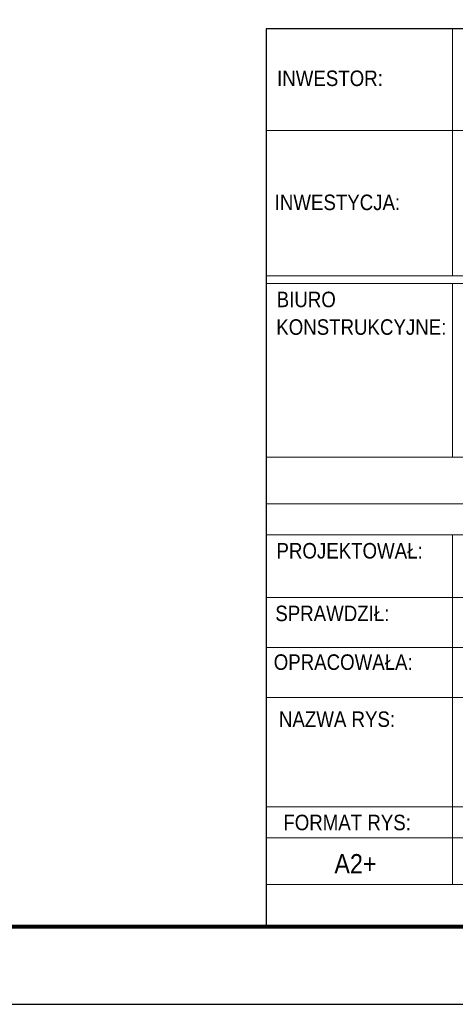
# Model space of a CAD drawing. Header units: millimetres. Extents: x 3528 to 4122, y 12044 to 12491.
# Tile 39 of 58: x 3970 to 4026, y 12044 to 12171. Entities that reach past the tile are written whole.
import ezdxf
from ezdxf.enums import TextEntityAlignment as Align

# ---------------------------------------------------------------- set-up
doc = ezdxf.new("R2010")
doc.units = ezdxf.units.MM
doc.header["$LTSCALE"] = 10
doc.layers.add('_FORMATKA', color=8, linetype='Continuous', plot=False)
doc.layers.add('_RAMKA', color=7, linetype='Continuous', lineweight=35)
doc.layers.add('PS_DIM', color=4, linetype='Continuous', lineweight=13)
doc.layers.add('_tabelka', color=7, linetype='Continuous')
doc.styles.add('gil', font='txt', dxfattribs={"width": 0.9})

# ---------------------------------------------------------------- blocks, each defined once
blk = doc.blocks.new('tabela_rys')
at = {"layer": '_tabelka', "color": 251, "lineweight": 15}
for p, q in [((45.62, 123.55), (45.62, 91.73)), ((21.62, 110.45), (131.62, 110.45)), ((21.62, 91.73), (131.62, 91.73)), ((21.62, 91.73), (131.62, 91.73)), ((21.62, 91.73), (131.62, 91.73)), ((131.62, 90.73), (21.62, 90.73)), ((45.62, 68.32), (45.62, 90.73)), ((21.62, 68.32), (131.48, 68.32)), ((131.62, 62.32), (21.62, 62.32)), ((21.62, 58.32), (131.62, 58.32)), ((21.62, 58.32), (131.62, 58.32)), ((45.62, 58.32), (45.62, 37.33)), ((21.62, 50.24), (131.62, 50.24)), ((21.62, 43.79), (131.62, 43.79)), ((21.62, 37.33), (131.62, 37.33)), ((21.62, 37.33), (131.62, 37.33)), ((21.62, 37.33), (131.62, 37.33)), ((21.62, 37.33), (131.62, 37.33)), ((21.62, 37.33), (131.62, 37.33)), ((21.62, 37.33), (131.62, 37.33)), ((21.62, 37.33), (131.62, 37.33)), ((21.62, 37.33), (131.62, 37.33)), ((45.62, 37.33), (45.62, 23.22)), ((21.62, 23.22), (131.62, 23.22)), ((131.62, 23.22), (21.62, 23.22)), ((45.62, 23.22), (45.62, 13.22)), ((21.62, 19.22), (131.62, 19.22)), ((21.62, 13.22), (131.62, 13.22))]:
    blk.add_line(p, q, dxfattribs=at)
at = {"layer": '_tabelka', "color": 251, "lineweight": 30}
blk.add_lwpolyline([(131.62, 123.55), (21.62, 123.55), (21.62, 7.77), (131.62, 7.77)], close=True, dxfattribs=at)
at = {"layer": '_tabelka', "color": 12, "style": 'gil', "width": 0.9}
for s, p in [('INWESTOR:', (29.83, 117.19)), ('INWESTYCJA:', (30.79, 101.19)), ('BIURO', (26.77, 88.67)), ('KONSTRUKCYJNE:', (33.87, 85.11)), ('PROJEKTOWAŁ: ', (32.69, 56.26)), ('SPRAWDZIŁ: ', (30.47, 48.18)), ('OPRACOWAŁA: ', (31.87, 41.9)), ('NAZWA RYS:', (30.74, 34.54))]:
    blk.add_text(s, height=2, dxfattribs=at).set_placement(p, align=Align.MIDDLE)
at = {"layer": '_tabelka', "color": 251, "style": 'gil', "width": 0.9}
blk.add_text('FORMAT RYS:', height=2, dxfattribs=at).set_placement((32.04, 21.22), align=Align.MIDDLE)
at = {"layer": '_tabelka', "color": 7, "style": 'gil', "width": 0.9}
for p in [(47.79, 34.83), (47.79, 30.29), (47.79, 26.06)]:
    blk.add_attdef('NAZWA_RYS:', text='', height=2.5, dxfattribs=at).set_placement(p, align=Align.MIDDLE_LEFT)
blk.add_attdef('FORMAT', text='', height=2.5, dxfattribs=at).set_placement((33.12, 15.91), align=Align.MIDDLE)
at = {"layer": '_tabelka', "color": 7, "style": 'gil', "width": 0.9, "flags": 8}
for tag, p in [('DATA', (61.11, 15.91)), ('SKALA', (87.85, 15.91)), ('NR_RYSUNKU', (117.18, 15.91))]:
    blk.add_attdef(tag, text='', height=2.5, dxfattribs=at).set_placement(p, align=Align.MIDDLE)

msp = doc.modelspace()

# ---------------------------------------------------------------- linework, layer by layer
at = {"layer": '_FORMATKA', "lineweight": -3}
msp.add_lwpolyline([(3527.638, 12044.057), (4121.638, 12044.057), (4121.638, 12464.057), (3527.638, 12464.057)], close=True, dxfattribs=at)
at = {"layer": '_RAMKA', "lineweight": -3, "const_width": 0.5}
msp.add_lwpolyline([(3557.638, 12054.057), (4111.638, 12054.057), (4111.638, 12454.057), (3557.638, 12454.057)], close=True, dxfattribs=at)

# ---------------------------------------------------------------- block references
at = {"layer": 'PS_DIM', "color": 7}
ref = msp.add_blockref('tabela_rys', (3980.019, 12046.288), dxfattribs=at)
ref.add_attrib('FORMAT', 'A2+', dxfattribs={"layer": '_tabelka', "color": 7, "height": 2.5, "style": 'gil', "width": 0.9}).set_placement((4013.135, 12062.199), align=Align.MIDDLE)

doc.saveas('drawing.dxf')
